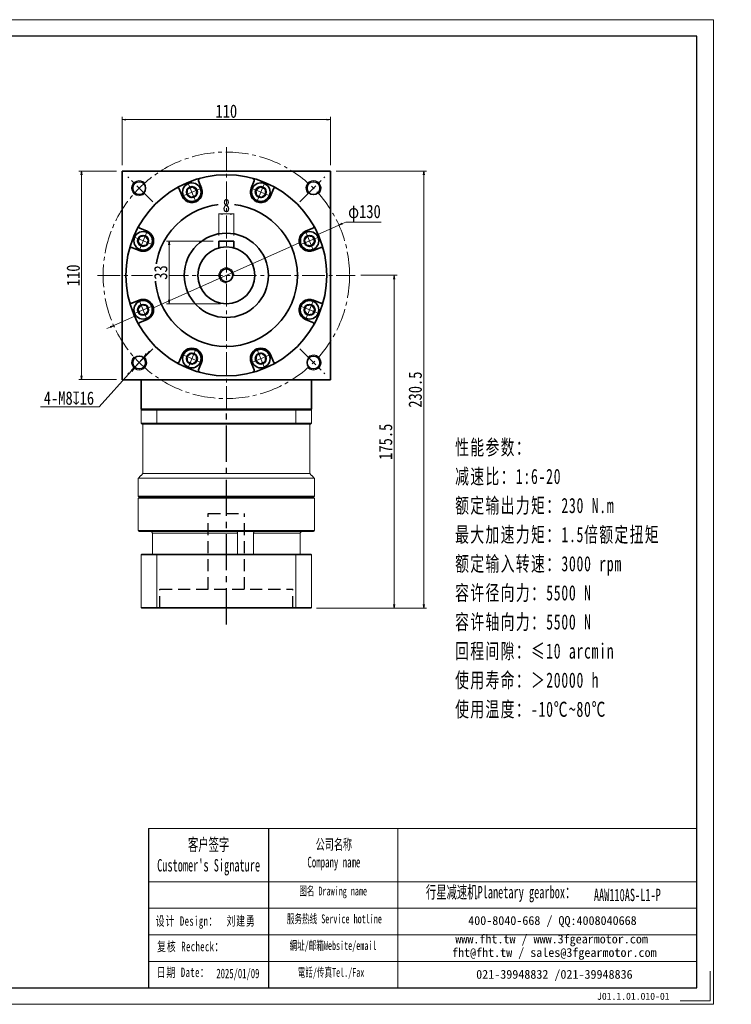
# Model space of a CAD drawing. Header units: millimetres. Extents: x -30 to 718, y -17 to 502.
# Tile 4 of 4: x 342 to 718, y -17 to 502. Entities that reach past the tile are written whole.
import ezdxf

# ---------------------------------------------------------------- set-up
doc = ezdxf.new("R2010")
doc.units = ezdxf.units.MM
doc.set_wipeout_variables(frame=1)
for name, pattern in [('CENTER2', [28.575, 19.05, -3.175, 3.175, -3.175]), ('DASHED2', [9.525, 6.35, -3.175]), ('点画线', [18, 12, -2, 2, -2])]:
    doc.linetypes.add(name, pattern=pattern)
for name, color, linetype in [('3中心线层', 1, 'CENTER2'), ('4虚线层', 6, 'DASHED2'), ('6文字层', 3, 'Continuous'), ('7标注层', 4, 'Continuous')]:
    doc.layers.add(name, color=color, linetype=linetype)
for name, color, linetype, lineweight in [('EB0', 7, 'Continuous', 35), ('SLD-0', 7, 'Continuous', 18), ('中心线层', 1, '点画线', 18), ('图框_外框线', 7, 'Continuous', 18), ('尺寸线层', 3, 'Continuous', 18), ('粗实线层', 7, 'Continuous', 35)]:
    doc.layers.add(name, color=color, linetype=linetype, lineweight=lineweight)
doc.styles.add('SLDTEXTSTYLE4', font='SimSun.ttf', dxfattribs={"width": 0.611111})
doc.styles.get("Standard").update_dxf_attribs({"font": 'SimSun.ttf'})
doc.styles.add('宋体', font='SimSun.ttf', dxfattribs={"width": 0.8})
doc.styles.add('标准', font='txt', dxfattribs={"width": 0.667})
doc.styles.add('样式 1', font='SimSun.ttf')
doc.dimstyles.new('A水平标注$0', dxfattribs={"dimtxt": 3.5, "dimasz": 2, "dimexe": 1.5, "dimexo": 3, "dimgap": 1.1, "dimtad": 1, "dimtoh": 1, "dimdec": 4, "dimdsep": 46, "dimtxsty": '宋体', "dimblk": 'OPEN', "dimcen": 3, "dimclrd": 3, "dimclre": 3, "dimclrt": 6, "dimadec": 0, "dimazin": 0, "dimtm": 1e-09, "dimtfac": 1, "dimtdec": 4, "dimtix": 1, "dimtmove": 0, "dimatfit": 3, "dimldrblk": 'OPEN', "dimfxl": 0, "dimlwd": 13, "dimlwe": 13, "dimarcsym": 0})
doc.dimstyles.new('D直径标注φ25', dxfattribs={"dimtxt": 3.5, "dimasz": 2, "dimexe": 1, "dimexo": 3, "dimtad": 1, "dimtoh": 1, "dimdec": 1, "dimdsep": 46, "dimtxsty": '宋体', "dimblk": 'OPEN', "dimcen": 3, "dimclrd": 3, "dimclre": 3, "dimclrt": 130, "dimadec": 0, "dimazin": 0, "dimtm": 1e-09, "dimtfac": 1, "dimtdec": 1, "dimtmove": 0, "dimatfit": 0, "dimldrblk": 'OPEN', "dimfxl": 0, "dimlwd": 13, "dimlwe": 13, "dimarcsym": 0})
doc.dimstyles.new('螺孔(M8-7H)', dxfattribs={"dimtxt": 3.5, "dimasz": 2, "dimexe": 1.25, "dimexo": 3, "dimtad": 1, "dimtoh": 1, "dimdec": 4, "dimdsep": 46, "dimtxsty": '宋体', "dimblk": 'OPEN', "dimcen": 3, "dimclrd": 3, "dimclre": 3, "dimclrt": 2, "dimadec": 0, "dimazin": 0, "dimtm": 1e-09, "dimtfac": 1, "dimtdec": 4, "dimtmove": 0, "dimatfit": 3, "dimldrblk": 'OPEN', "dimfxl": 0, "dimlwd": 9, "dimlwe": 9, "dimarcsym": 0})

# ---------------------------------------------------------------- blocks, each defined once
blk = doc.blocks.new('_Open')
at = {"color": 0, "linetype": 'ByBlock', "lineweight": -2}
for p, q in [((-1, 0.17), (0, 0)), ((-1, -0.17), (0, 0)), ((0, 0), (-1, 0))]:
    blk.add_line(p, q, dxfattribs=at)
blk = doc.blocks.new('*D19')
at = {"layer": 'Defpoints', "color": 0, "transparency": 16777216}
for p in [(506.44, 449.03), (396.44, 421.96), (506.44, 421.96)]:
    blk.add_point(p, dxfattribs=at)
at = {"layer": '尺寸线层', "color": 3, "lineweight": 13, "transparency": 16777216}
for p, q in [((396.44, 424.96), (396.44, 450.53)), ((398.44, 449.03), (504.44, 449.03)), ((506.44, 424.96), (506.44, 450.53))]:
    blk.add_line(p, q, dxfattribs=at)
at = {"layer": '尺寸线层', "color": 3, "lineweight": 13, "transparency": 16777216, "xscale": 2, "yscale": 2, "zscale": 2, "rotation": 180}
blk.add_blockref('_Open', (396.44, 449.03), dxfattribs=at)
at = {"layer": '尺寸线层', "color": 3, "lineweight": 13, "transparency": 16777216, "xscale": 2, "yscale": 2, "zscale": 2}
blk.add_blockref('_Open', (506.44, 449.03), dxfattribs=at)
at = {"layer": '尺寸线层', "color": 6, "transparency": 16777216, "insert": (451.44, 453.45), "char_height": 7, "attachment_point": 5, "style": '宋体', "bg_fill": 3, "box_fill_scale": 1.1, "bg_fill_color": 257, "bg_fill_transparency": 0}
blk.add_mtext('110', dxfattribs=at)
blk = doc.blocks.new('*D20')
at = {"layer": 'Defpoints', "color": 0, "transparency": 16777216}
for p in [(375.11, 421.96), (396.44, 421.96), (396.44, 311.96)]:
    blk.add_point(p, dxfattribs=at)
at = {"layer": '尺寸线层', "color": 3, "lineweight": 13, "transparency": 16777216}
for p, q in [((393.44, 421.96), (373.61, 421.96)), ((375.11, 313.96), (375.11, 419.96)), ((393.44, 311.96), (373.61, 311.96))]:
    blk.add_line(p, q, dxfattribs=at)
at = {"layer": '尺寸线层', "color": 3, "lineweight": 13, "transparency": 16777216, "xscale": 2, "yscale": 2, "zscale": 2}
for p, rotation in [((375.11, 421.96), 90), ((375.11, 311.96), 270)]:
    blk.add_blockref('_Open', p, dxfattribs=dict(at, rotation=rotation))
at = {"layer": '尺寸线层', "color": 6, "transparency": 16777216, "insert": (370.69, 366.96), "char_height": 7, "attachment_point": 5, "rotation": 90, "style": '宋体', "bg_fill": 3, "box_fill_scale": 1.1, "bg_fill_color": 257, "bg_fill_transparency": 0}
blk.add_mtext('110', dxfattribs=at)
blk = doc.blocks.new('*D21')
at = {"layer": 'Defpoints', "color": 0, "transparency": 16777216}
for p in [(510.81, 393.41), (392.06, 340.5)]:
    blk.add_point(p, dxfattribs=at)
at = {"layer": '尺寸线层', "color": 3, "lineweight": 13, "transparency": 16777216}
for p, q in [((512.64, 394.22), (514.46, 395.04)), ((514.46, 395.04), (533.14, 395.04)), ((392.06, 340.5), (510.81, 393.41)), ((390.24, 339.69), (388.41, 338.87))]:
    blk.add_line(p, q, dxfattribs=at)
at = {"layer": '尺寸线层', "color": 3, "lineweight": 13, "transparency": 16777216, "xscale": 2, "yscale": 2, "zscale": 2}
for p, rotation in [((510.81, 393.41), 204.014940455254), ((392.06, 340.5), 24.014940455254)]:
    blk.add_blockref('_Open', p, dxfattribs=dict(at, rotation=rotation))
at = {"layer": '尺寸线层', "color": 130, "transparency": 16777216, "insert": (524.3, 399.69), "char_height": 7, "attachment_point": 5, "style": '宋体'}
blk.add_mtext('φ130', dxfattribs=at)
blk = doc.blocks.new('*X6')
at = {"layer": '中心线层', "linetype": '点画线', "lineweight": 18}
for p, q in [((0, -5.64), (0, 5.64)), ((-5.64, 0), (5.64, 0))]:
    blk.add_line(p, q, dxfattribs=at)
at = {"layer": '粗实线层'}
for p, q in [((-2.89, 0), (-1.44, 2.5)), ((-2.89, 0), (-1.44, -2.5)), ((-1.44, 2.5), (1.44, 2.5)), ((2.89, 0), (1.44, 2.5)), ((2.89, 0), (1.44, 2.5)), ((2.89, 0), (1.44, -2.5)), ((-1.44, -2.5), (1.44, -2.5))]:
    blk.add_line(p, q, dxfattribs=at)
blk.add_circle((0, 0), 2.89, dxfattribs=at)
for start, end in [(0, 180), (180, 360)]:
    blk.add_arc((0, 0), 4.89, start, end, dxfattribs=at)
blk = doc.blocks.new('*D29')
at = {"layer": 'Defpoints', "color": 0, "transparency": 16777216}
for p in [(447.44, 384.96), (455.44, 384.96)]:
    blk.add_point(p, dxfattribs=at)
at = {"layer": '尺寸线层', "color": 3, "lineweight": 13, "transparency": 16777216}
for p, q in [((447.44, 387.96), (447.44, 400.84)), ((455.44, 387.96), (455.44, 400.84)), ((453.44, 399.34), (449.44, 399.34))]:
    blk.add_line(p, q, dxfattribs=at)
at = {"layer": '尺寸线层', "color": 3, "lineweight": 13, "transparency": 16777216, "xscale": 2, "yscale": 2, "zscale": 2, "rotation": 180}
blk.add_blockref('_Open', (447.44, 399.34), dxfattribs=at)
at = {"layer": '尺寸线层', "color": 3, "lineweight": 13, "transparency": 16777216, "xscale": 2, "yscale": 2, "zscale": 2}
blk.add_blockref('_Open', (455.44, 399.34), dxfattribs=at)
at = {"layer": '尺寸线层', "color": 6, "transparency": 16777216, "insert": (451.44, 403.76), "char_height": 7, "attachment_point": 5, "style": '宋体', "bg_fill": 3, "box_fill_scale": 1.1, "bg_fill_color": 257, "bg_fill_transparency": 0}
blk.add_mtext('8', dxfattribs=at)
at = {"layer": 'Defpoints', "color": 0, "transparency": 16777216}
blk.add_point((447.44, 399.34), dxfattribs=at)
blk = doc.blocks.new('*D30')
at = {"layer": 'Defpoints', "color": 0, "transparency": 16777216}
for p in [(447.44, 384.96), (421.29, 351.96), (451.44, 351.96)]:
    blk.add_point(p, dxfattribs=at)
at = {"layer": '尺寸线层', "color": 3, "lineweight": 13, "transparency": 16777216}
for p, q in [((444.44, 384.96), (419.79, 384.96)), ((421.29, 382.96), (421.29, 353.96)), ((448.44, 351.96), (419.79, 351.96))]:
    blk.add_line(p, q, dxfattribs=at)
at = {"layer": '尺寸线层', "color": 3, "lineweight": 13, "transparency": 16777216, "xscale": 2, "yscale": 2, "zscale": 2}
for p, rotation in [((421.29, 384.96), 90), ((421.29, 351.96), 270)]:
    blk.add_blockref('_Open', p, dxfattribs=dict(at, rotation=rotation))
at = {"layer": '尺寸线层', "color": 6, "transparency": 16777216, "insert": (416.86, 368.46), "char_height": 7, "attachment_point": 5, "rotation": 90, "style": '宋体', "bg_fill": 3, "box_fill_scale": 1.1, "bg_fill_color": 257, "bg_fill_transparency": 0}
blk.add_mtext('33', dxfattribs=at)
blk = doc.blocks.new('*D33')
at = {"layer": 'Defpoints', "color": 0, "transparency": 16777216}
for p in [(519.44, 366.96), (496.04, 191.46), (539.99, 191.46)]:
    blk.add_point(p, dxfattribs=at)
at = {"layer": '尺寸线层', "color": 3, "lineweight": 13, "transparency": 16777216}
for p, q in [((522.44, 366.96), (541.49, 366.96)), ((539.99, 364.96), (539.99, 193.46)), ((499.04, 191.46), (541.49, 191.46))]:
    blk.add_line(p, q, dxfattribs=at)
at = {"layer": '尺寸线层', "color": 3, "lineweight": 13, "transparency": 16777216, "xscale": 2, "yscale": 2, "zscale": 2}
for p, rotation in [((539.99, 366.96), 90), ((539.99, 191.46), 270)]:
    blk.add_blockref('_Open', p, dxfattribs=dict(at, rotation=rotation))
at = {"layer": '尺寸线层', "color": 6, "transparency": 16777216, "insert": (535.49, 279.21), "char_height": 7, "attachment_point": 5, "rotation": 90, "style": '宋体', "bg_fill": 3, "box_fill_scale": 1.1, "bg_fill_color": 256, "bg_fill_true_color": 13158600, "bg_fill_transparency": 0}
blk.add_mtext('175.5', dxfattribs=at)
blk = doc.blocks.new('*D34')
at = {"layer": 'Defpoints', "color": 0, "transparency": 16777216}
for p in [(506.44, 421.96), (555.6, 421.96), (496.04, 191.46)]:
    blk.add_point(p, dxfattribs=at)
at = {"layer": '尺寸线层', "color": 3, "lineweight": 13, "transparency": 16777216}
for p, q in [((509.44, 421.96), (557.1, 421.96)), ((555.6, 193.46), (555.6, 419.96)), ((499.04, 191.46), (557.1, 191.46))]:
    blk.add_line(p, q, dxfattribs=at)
at = {"layer": '尺寸线层', "color": 3, "lineweight": 13, "transparency": 16777216, "xscale": 2, "yscale": 2, "zscale": 2}
for p, rotation in [((555.6, 421.96), 90), ((555.6, 191.46), 270)]:
    blk.add_blockref('_Open', p, dxfattribs=dict(at, rotation=rotation))
at = {"layer": '尺寸线层', "color": 6, "transparency": 16777216, "insert": (551.1, 306.71), "char_height": 7, "attachment_point": 5, "rotation": 90, "style": '宋体', "bg_fill": 3, "box_fill_scale": 1.1, "bg_fill_color": 256, "bg_fill_true_color": 13158600, "bg_fill_transparency": 0}
blk.add_mtext('230.5', dxfattribs=at)
blk = doc.blocks.new('*D36')
at = {"color": 3, "lineweight": 9, "transparency": 16777216}
for p, q in [((408.15, 323.97), (402.8, 318.02)), ((409.49, 325.45), (410.83, 326.94)), ((384.44, 297.61), (401.46, 316.53)), ((353.39, 297.61), (384.44, 297.61))]:
    blk.add_line(p, q, dxfattribs=at)
at = {"layer": 'Defpoints', "color": 0, "transparency": 16777216}
for p in [(408.15, 323.97), (402.8, 318.02)]:
    blk.add_point(p, dxfattribs=at)
at = {"color": 3, "lineweight": 9, "transparency": 16777216, "xscale": 2, "yscale": 2, "zscale": 2}
for p, rotation in [((408.15, 323.97), 228.0235471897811), ((402.8, 318.02), 48.02354718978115)]:
    blk.add_blockref('_Open', p, dxfattribs=dict(at, rotation=rotation))
at = {"color": 2, "transparency": 16777216, "insert": (368.41, 302.19), "char_height": 7, "attachment_point": 5, "style": '宋体'}
blk.add_mtext('4-M8{\\famgdt|b0|i0|c0|p0;x}{16}', dxfattribs=at)

msp = doc.modelspace()

# ---------------------------------------------------------------- linework, layer by layer
at = {"color": 7, "linetype": 'Continuous', "lineweight": 15}
for p, q in [((406.43514, 295.9552), (414.84279, 295.9552)), ((406.43514, 288.9552), (406.43514, 295.9552)), ((415.02086, 296.4552), (406.93514, 296.4552)), ((414.84279, 295.9552), (488.02749, 295.9552)), ((414.84279, 295.9552), (414.84279, 288.9552)), ((487.84943, 296.4552), (415.02086, 296.4552)), ((488.02749, 288.9552), (488.02749, 295.9552)), ((414.84279, 288.9552), (406.43514, 288.9552)), ((406.93514, 288.4552), (415.02086, 288.4552)), ((488.02749, 288.9552), (414.84279, 288.9552)), ((415.02086, 288.4552), (487.84943, 288.4552)), ((404.93514, 249.4552), (451.43514, 249.4552)), ((451.43514, 249.9552), (405.43514, 249.9552)), ((412.43438, 230.9552), (457.26358, 230.9552)), ((412.43438, 219.9552), (412.43438, 230.9552)), ((457.26358, 230.9552), (457.26358, 219.9552)), ((465.79499, 219.9552), (465.79499, 230.9552)), ((465.79499, 230.9552), (490.43591, 230.9552)), ((490.43591, 230.9552), (490.43591, 219.9552)), ((406.43514, 219.5552), (414.84279, 219.5552)), ((406.43514, 219.5552), (406.43514, 191.8552)), ((414.98518, 219.9552), (406.83514, 219.9552)), ((414.84279, 219.5552), (414.84279, 191.8552)), ((414.84279, 219.5552), (488.02749, 219.5552)), ((487.88511, 219.9552), (414.98518, 219.9552)), ((488.02749, 219.5552), (488.02749, 191.8552)), ((414.84279, 191.8552), (406.43514, 191.8552)), ((406.83514, 191.4552), (414.98518, 191.4552)), ((488.02749, 191.8552), (414.84279, 191.8552)), ((414.98518, 191.4552), (487.88511, 191.4552))]:
    msp.add_line(p, q, dxfattribs=at)
msp.add_line((473.632, 75.2817), (473.632, -8.62448))
for points in [[(406.93514, 296.4552), (406.43514, 295.9552)], [(415.02086, 296.4552), (414.84279, 295.9552)], [(487.84943, 296.4552), (488.02749, 295.9552)], [(406.43514, 288.9552), (406.93514, 288.4552)], [(407.43514, 262.4552), (407.43514, 288.4552)], [(414.84279, 288.9552), (415.02086, 288.4552)], [(488.02749, 288.9552), (487.84943, 288.4552)], [(404.93514, 259.9552), (407.43514, 262.4552)], [(404.93514, 250.4552), (404.93514, 259.9552)], [(405.43514, 249.9552), (404.93514, 250.4552)], [(404.93514, 249.4552), (405.43514, 249.9552)], [(404.93514, 232.4552), (404.93514, 249.4552)], [(405.43514, 231.9552), (404.93514, 232.4552)], [(406.43514, 219.5552), (406.83514, 219.9552)], [(414.84279, 219.5552), (414.98518, 219.9552)], [(488.02749, 219.5552), (487.88511, 219.9552)], [(406.43514, 191.8552), (406.83514, 191.4552)], [(414.98518, 191.4552), (414.84279, 191.8552)], [(487.88511, 191.4552), (488.02749, 191.8552)]]:
    msp.add_open_spline(points, degree=1, dxfattribs=at)
for points, knots in [([(412.43438, 230.9552), (412.42414, 231.06528), (412.40368, 231.28543), (412.2441, 231.58032), (412.00489, 231.80825), (411.7274, 231.93599), (411.53689, 231.94962), (411.45892, 231.9552)], [0, 0, 0, 0, 0.324175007, 0.648284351, 0.979229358, 1.316860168, 1.550819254, 1.550819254, 1.550819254, 1.550819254]), ([(457.23356, 231.83168), (457.23308, 231.8242), (457.23011, 231.77712), (457.24276, 231.59394), (457.25892, 231.30093), (457.26203, 231.07046), (457.26358, 230.9552)], [0, 0, 0, 0, 0.0513915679, 0.3237471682, 0.6004135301, 0.8771995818, 0.8771995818, 0.8771995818, 0.8771995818]), ([(465.79499, 230.9552), (465.80162, 231.06528), (465.81487, 231.28543), (465.91421, 231.58032), (466.05065, 231.80825), (466.19231, 231.93599), (466.27484, 231.94962), (466.30861, 231.9552)], [0, 0, 0, 0, 0.251379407, 0.502707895, 0.759337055, 1.021150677, 1.202572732, 1.202572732, 1.202572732, 1.202572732]), ([(491.41137, 231.9552), (491.39447, 231.95492), (491.26916, 231.95285), (491.03693, 231.89952), (490.75627, 231.72427), (490.54737, 231.46085), (490.44782, 231.18701), (490.43894, 231.0142), (490.43591, 230.9552)], [0, 0, 0, 0, 0.05070556, 0.376081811, 0.704498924, 1.040598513, 1.377079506, 1.551483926, 1.551483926, 1.551483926, 1.551483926])]:
    msp.add_open_spline(points, degree=3, knots=knots, dxfattribs=at)
at = {"layer": '3中心线层'}
msp.add_line((451.43877, 182.94653), (451.43655, 296.4552), dxfattribs=at)
at = {"layer": '4虚线层'}
for p, q in [((441.93759, 241.4552), (460.93759, 241.4552)), ((441.93829, 201.4552), (441.93759, 241.4552)), ((460.93829, 201.4552), (460.93759, 241.4552)), ((416.43829, 201.4552), (486.43829, 201.4552)), ((416.43847, 191.4552), (416.43829, 201.4552)), ((486.43847, 191.4552), (486.43829, 201.4552))]:
    msp.add_line(p, q, dxfattribs=at)
at = {"layer": '7标注层', "color": 0}
msp.add_line((410.33789, 75.2817), (410.33789, -8.61013), dxfattribs=at)
at = {"layer": 'EB0'}
msp.add_line((496.43655, 296.4552), (406.43655, 296.4552), dxfattribs=at)
at = {"layer": '中心线层'}
for p, q in [((412.71654, 405.67521), (399.4404, 418.95135)), ((490.15657, 405.67521), (503.43271, 418.95135)), ((490.15657, 405.67521), (503.43271, 418.95135)), ((383.43655, 366.9552), (519.43655, 366.9552)), ((412.71654, 328.23519), (399.4404, 314.95905)), ((412.71654, 328.23519), (399.4404, 314.95905)), ((490.15657, 328.23519), (503.43271, 314.95905)), ((490.15657, 328.23519), (503.43271, 314.95905))]:
    msp.add_line(p, q, dxfattribs=at)
msp.add_circle((451.43655, 366.9552), 65, dxfattribs=at)
at = {"layer": '图框_外框线'}
for p, q in [((410.33789, 75.2817), (473.632, 75.2817)), ((473.632, 75.2817), (473.632, -8.61013)), ((473.632, 75.2817), (699.61014, 75.2817)), ((541.82713, 75.2817), (541.82713, -8.61013)), ((410.33789, 47.28693), (473.632, 47.28693)), ((473.632, 47.28693), (699.61014, 47.28693)), ((410.33789, 33.28954), (699.61014, 33.28954)), ((410.33789, 19.29216), (699.61014, 19.29216)), ((410.33789, 5.29477), (699.61014, 5.29477))]:
    msp.add_line(p, q, dxfattribs=at)
at = {"layer": '图框_外框线', "color": 3}
msp.add_lwpolyline([(-25.70198, -17.34883), (708.34884, -17.34883), (708.34884, 501.72995), (-25.70198, 501.72995)], close=True, dxfattribs=at)
at = {"layer": '图框_外框线', "color": 3, "lineweight": 25}
msp.add_lwpolyline([(17.99152, -8.61013), (699.61014, -8.61013), (699.61014, 492.99125), (17.99152, 492.99125)], close=True, dxfattribs=at)
at = {"layer": '图框_外框线', "color": 3}
msp.add_lwpolyline([(706.6011, 0.12857), (706.6011, -15.60109), (690.87144, -15.60109)], dxfattribs=at)
at = {"layer": '粗实线层'}
for p, q in [((396.43655, 311.9552), (396.43655, 421.9552)), ((396.43655, 421.9552), (506.43655, 421.9552)), ((506.43655, 421.9552), (506.43655, 311.9552)), ((438.34043, 412.94424), (436.77443, 416.72489)), ((464.53268, 412.94424), (466.09868, 416.72489)), ((428.17775, 408.73472), (426.61176, 412.51538)), ((474.69535, 408.73472), (476.26135, 412.51538)), ((409.65704, 390.214), (405.87638, 391.78)), ((493.21607, 390.214), (496.99673, 391.78)), ((455.43655, 384.9552), (447.43655, 384.9552)), ((447.43655, 384.9552), (447.43655, 381.41203)), ((455.43655, 384.9552), (455.43655, 381.41203)), ((405.44752, 380.05133), (401.66686, 381.61733)), ((497.42559, 380.05133), (501.20625, 381.61733)), ((405.44752, 353.85908), (401.66686, 352.29308)), ((497.42559, 353.85908), (501.20625, 352.29308)), ((409.65704, 343.6964), (405.87638, 342.1304)), ((493.21607, 343.6964), (496.99673, 342.1304)), ((428.17775, 325.17568), (426.61176, 321.39503)), ((474.69535, 325.17568), (476.26135, 321.39503)), ((438.34043, 320.96617), (436.77443, 317.18551)), ((464.53268, 320.96617), (466.09868, 317.18551)), ((506.43655, 311.9552), (396.43655, 311.9552)), ((406.43655, 296.4552), (406.43655, 311.9552)), ((496.43655, 296.4552), (496.43655, 311.9552))]:
    msp.add_line(p, q, dxfattribs=at)
for centre, radius in [((405.47461, 412.91714), 3.4), ((497.3985, 412.91714), 3.4), ((497.3985, 412.91714), 3.4), ((451.43655, 366.9552), 37.5), ((451.43655, 366.9552), 22.25), ((451.43655, 366.9552), 15), ((451.43655, 366.9552), 3.4), ((405.47461, 320.99326), 3.4), ((405.47461, 320.99326), 3.4), ((497.3985, 320.99326), 3.4), ((497.3985, 320.99326), 3.4)]:
    msp.add_circle(centre, radius, dxfattribs=at)
at = {"layer": '粗实线层', "lineweight": 18}
for centre, start, end in [((405.47461, 412.91714), 43.2367746, 315), ((497.3985, 412.91714), 313.2367746, 225), ((497.3985, 412.91714), 313.2367746, 225), ((451.43655, 366.9552), 0, 270), ((405.47461, 320.99326), 133.2367746, 45), ((405.47461, 320.99326), 133.2367746, 45), ((497.3985, 320.99326), 223.2367746, 135), ((497.3985, 320.99326), 223.2367746, 135)]:
    msp.add_arc(centre, 4, start, end, dxfattribs=at)
at = {"layer": '粗实线层'}
for centre, radius, start, end in [((437.69831, 417.10758), 1, 105.3191645, 202.5000344), ((465.1748, 417.10758), 1, 337.4999656, 74.6808355), ((425.68788, 412.13269), 1, 22.4999656, 119.6808355), ((433.25909, 410.83948), 5.5, 202.5, 22.5), ((469.61402, 410.83948), 5.5, 157.5, 337.5), ((477.18523, 412.13269), 1, 60.3191645, 157.5000344), ((406.25906, 392.70388), 1, 150.3191645, 247.5000344), ((407.55228, 385.13266), 5.5, 247.5, 67.5), ((495.32083, 385.13266), 5.5, 112.5, 292.5), ((496.61405, 392.70388), 1, 292.4999656, 29.6808355), ((401.28418, 380.69345), 1, 67.4999656, 164.6808355), ((501.58893, 380.69345), 1, 15.3191645, 112.5000344), ((407.55228, 348.77774), 5.5, 292.5, 112.5), ((495.32083, 348.77774), 5.5, 67.5, 247.5), ((401.28418, 353.21696), 1, 195.3191645, 292.5000344), ((501.58893, 353.21696), 1, 247.4999656, 344.6808355), ((406.25906, 341.20652), 1, 112.4999656, 209.6808355), ((496.61405, 341.20652), 1, 330.3191645, 67.5000344), ((433.25909, 323.07092), 5.5, 337.5, 157.5), ((469.61402, 323.07092), 5.5, 22.5, 202.5), ((425.68788, 321.77771), 1, 240.3191645, 337.5000344), ((437.69831, 316.80283), 1, 157.4999656, 254.6808355), ((465.1748, 316.80283), 1, 285.3191645, 22.5000344), ((477.18523, 321.77771), 1, 202.4999656, 299.6808355)]:
    msp.add_arc(centre, radius, start, end, dxfattribs=at)

# ---------------------------------------------------------------- block references
at = {"layer": '粗实线层', "rotation": 202.4999999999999}
msp.add_blockref('*X6', (469.61402, 323.07092), dxfattribs=at)

# ---------------------------------------------------------------- texts
at = {"layer": '6文字层', "insert": (646.98404, -11.23588), "char_height": 3.7507155, "width": 46.4064484, "attachment_point": 1, "style": '样式 1'}
msp.add_mtext('J01.1.01.010-01', dxfattribs=at)
at = {"layer": 'SLD-0', "color": 1, "attachment_point": 2}
for s, insert, char_height, width, style in [("{\\fSimSun|b1|i0|c134|p2;客户签字\\PCustomer's Signature}", (442.09404, 70.10256), 6.532113, 81.2601595, 'SLDTEXTSTYLE4'), ('{\\fSimSun|b1|i0|c134|p2;公司名称\\PCompany name}', (508.16208, 69.7558), 5.598954, 72.488973, 'SLDTEXTSTYLE4'), ('{\\fSimSun|b1|i0|c134|p2;图名 Drawing name}', (507.77937, 44.70671), 4.665795, 59.6693797, 'SLDTEXTSTYLE4'), ('{\\fSimSun|b1|i0|c134|p2;  \\H1.1667x;行星减速机Planetary gearbox\\fSimSun|b0|i0|c134|p2;：}', (593.79622, 45.06662), 5.598954, 88.0583336, 'SLDTEXTSTYLE4'), ('AAW110AS-L1-P', (662.9689, 43.58007), 6.532113, 47.5373215, 'SLDTEXTSTYLE4'), ('{\\fNSimSun|b0|i0|c134|p49;\\T1.1;设计 \\fNSimSun|b0|i0|c0|p49;Design\\fNSimSun|b0|i0|c134|p49;：}', (430.62914, 29.07552), 5, 34.2619402, '标准'), ('{\\fNSimSun|b0|i0|c134|p49;\\T1.1;刘建勇}', (459.19921, 29.14435), 5, 34.2619402, '标准'), ('{\\fSimSun|b1|i0|c134|p2;服务热线 Service hotline}', (508.44101, 30.03521), 4.665795, 66.4774212, 'SLDTEXTSTYLE4'), ('{\\fNSimSun|b0|i0|c134|p49;\\T1.1;复核 \\fNSimSun|b0|i0|c0|p49;Recheck\\fNSimSun|b0|i0|c134|p49;：}', (432.60438, 15.62398), 5, 61.2367116, '标准'), ('{\\fSimSun|b1|i0|c134|p2;網址/邮箱Website/email}', (507.7145, 15.9779), 4.665795, 69.1967384, 'SLDTEXTSTYLE4'), ('{\\fNSimSun|b0|i0|c134|p49;\\T1.1;日期 Date：}', (428.63589, 2.01945), 5, 34.2619402, '标准'), ('{\\fNSimSun|b0|i0|c134|p49;2025/01/09}', (457.52959, 1.42402), 5, 34.2619402, '标准'), ('{\\fSimSun|b1|i0|c134|p2;電話/传真Tel./Fax}', (506.66915, 1.81099), 4.665795, 70.0289723, 'SLDTEXTSTYLE4')]:
    msp.add_mtext(s, dxfattribs=dict(at, insert=insert, char_height=char_height, width=width, style=style))
at = {"layer": 'SLD-0', "color": 1, "char_height": 4.665795, "attachment_point": 2}
for s, insert, width in [('{\\fSimSun|b1|i0|c134|p2;400-8040-668 / QQ:4008040668}', (623.45462, 29.14369), 135.8465314), ('{\\fSimSun|b1|i0|c134|p2;www.fht.tw / www.3fgearmotor.com }', (623.02441, 19.42546), 135.999457), ('\\pt55.98954;{\\fSimSun|b1|i0|c134|p2;fht@fht.tw / sales@3fgearmotor.com }', (624.44636, 12.32069), 135.999457), ('{\\fSimSun|b1|i0|c134|p2;021-39948832 /021-39948836 }', (624.49515, 0.79085), 103.8458734)]:
    msp.add_mtext(s, dxfattribs=dict(at, insert=insert, width=width))
at = {"layer": '尺寸线层', "insert": (572.12614, 280.3129), "char_height": 6.53184, "width": 126.1759819, "attachment_point": 1, "line_spacing_factor": 1.15057, "style": '标准'}
msp.add_mtext('{\\fNSimSun|b0|i0|c134|p49;\\H1.22477x;\\T1.1;性能参数：\\P减速比：1:6-20\\P额定输出力矩：230 N.m\\P最大加速力矩：1.5倍额定扭矩\\P额定输入转速：3000 rpm\\P容许径向力：5500 N\\P容许轴向力：5500 N\\P回程间隙：≤10 arcmin\\P使用寿命：＞20000 h\\P使用温度：-10℃~80℃}', dxfattribs=at)

# ---------------------------------------------------------------- next in the draw order: dimensions: what is measured, and where the dimension line sits
at = {"layer": '尺寸线层'}
dim = msp.add_linear_dim(base=(506.43655, 449.02566), p1=(396.43655, 421.9552), p2=(506.43655, 421.9552), dimstyle='A水平标注$0', override={"dimtxt": 7, "dimgap": 1}, dxfattribs=at)
dim.commit()
dim.dimension.update_dxf_attribs({"geometry": '*D19', "text_midpoint": (451.43655, 449.02566), "dimtype": 160})

# ---------------------------------------------------------------- next in the draw order: dimensions: what is measured, and where the dimension line sits
dim = msp.add_linear_dim(base=(375.10948, 421.9552), p1=(396.43655, 311.9552), p2=(396.43655, 421.9552), angle=90, dimstyle='A水平标注$0', override={"dimtxt": 7, "dimgap": 1}, dxfattribs=at)
dim.commit()
dim.dimension.update_dxf_attribs({"geometry": '*D20', "text_midpoint": (375.10948, 366.9552), "dimtype": 160})

# ---------------------------------------------------------------- next in the draw order: linework, layer by layer
at = {"layer": '粗实线层'}
msp.add_circle((451.43655, 366.9552), 53, dxfattribs=at)

# ---------------------------------------------------------------- next in the draw order: dimensions: what is measured, and where the dimension line sits
dim = msp.add_diameter_dim_2p(p1=(408.14991, 323.96694), p2=(402.79931, 318.01958), text='4-M<>{\\famgdt|b0|i0|c0|p0;x}{16}', dimstyle='螺孔(M8-7H)', override={"dimtxt": 7, "dimgap": 1, "dimtad": 1, "dimtih": 0, "dimtoh": 1, "dimdec": 4, "dimlfac": 1, "dimpost": '<>', "dimcen": 0, "dimse1": 0, "dimse2": 0, "dimsd1": 0, "dimsd2": 0, "dimtix": 0, "dimtofl": 1, "dimatfit": 3, "dimtvp": 0.1, "dimtfill": 0})
dim.commit()
dim.dimension.update_dxf_attribs({"geometry": '*D36', "text_midpoint": (368.41364, 297.61301), "dimtype": 163})
at = {"layer": '尺寸线层'}
dim = msp.add_diameter_dim_2p(p1=(392.063, 340.50184), p2=(510.81011, 393.40857), dimstyle='D直径标注φ25', override={"dimtxt": 7, "dimgap": 1, "dimpost": 'φ<>', "dimtfill": 0}, dxfattribs=at)
dim.commit()
dim.dimension.update_dxf_attribs({"geometry": '*D21', "text_midpoint": (524.30186, 395.03647), "dimtype": 163})

# ---------------------------------------------------------------- next in the draw order: dimensions: what is measured, and where the dimension line sits
dim = msp.add_linear_dim(base=(447.43655, 399.34049), p1=(455.43655, 384.9552), p2=(447.43655, 384.9552), dimstyle='A水平标注$0', override={"dimtxt": 7, "dimgap": 1, "dimdec": 1, "dimpost": '<>', "dimblk": 'Open', "dimtvp": 0.1, "dimtfill": 1, "dimtfillclr": 256}, dxfattribs=at)
dim.commit()
dim.dimension.update_dxf_attribs({"geometry": '*D29', "text_midpoint": (451.43655, 399.34049), "dimtype": 160})

# ---------------------------------------------------------------- next in the draw order: wipeouts: each hides what was drawn before it
for points in [[(437.77686, 412.7108), (437.39887, 413.44223), (437.39887, 413.44223), (436.51674, 414.48637), (435.38007, 415.24556), (434.07768, 415.66048), (432.71132, 415.6987), (431.38777, 415.35725), (431.38777, 415.35725), (431.38777, 415.35725), (430.21043, 414.6628), (429.2713, 413.66961), (428.64376, 412.45529), (428.37684, 411.11471), (428.4914, 409.75263), (428.4914, 409.75263), (428.4914, 409.75263), (428.74132, 408.96816), (428.74132, 408.96816), (428.74132, 408.96816), (429.37959, 407.86264), (430.28225, 406.95998), (431.38777, 406.32171), (432.62082, 405.99131), (433.89736, 405.99131), (435.13041, 406.32171), (435.13041, 406.32171), (435.13041, 406.32171), (436.43489, 407.12109), (437.4285, 408.28446), (438.01398, 409.69793), (438.13402, 411.22314)], [(474.13179, 408.96816), (474.38171, 409.75263), (474.38171, 409.75263), (474.49627, 411.11471), (474.22935, 412.45529), (473.60181, 413.66961), (472.66268, 414.6628), (471.48534, 415.35725), (471.48534, 415.35725), (471.48534, 415.35725), (470.16178, 415.6987), (468.79543, 415.66048), (467.49304, 415.24556), (466.35637, 414.48637), (465.47423, 413.44223), (465.47423, 413.44223), (465.47423, 413.44223), (465.09625, 412.7108), (465.09625, 412.7108), (465.09625, 412.7108), (464.76585, 411.47775), (464.76585, 410.20121), (465.09625, 408.96816), (465.73452, 407.86264), (466.63717, 406.95998), (467.7427, 406.32171), (467.7427, 406.32171), (467.7427, 406.32171), (469.23035, 405.96455), (470.75557, 406.08459), (472.16904, 406.67007), (473.3324, 407.66368)], [(409.4236, 389.65044), (408.63912, 389.90035), (408.63912, 389.90035), (407.27704, 390.01491), (405.93647, 389.74799), (404.72215, 389.12045), (403.72896, 388.18132), (403.03451, 387.00399), (403.03451, 387.00399), (403.03451, 387.00399), (402.69305, 385.68043), (402.73128, 384.31408), (403.1462, 383.01168), (403.90539, 381.87501), (404.94953, 380.99288), (404.94953, 380.99288), (404.94953, 380.99288), (405.68095, 380.61489), (405.68095, 380.61489), (405.68095, 380.61489), (406.914, 380.2845), (408.19055, 380.2845), (409.4236, 380.61489), (410.52912, 381.25317), (411.43177, 382.15582), (412.07005, 383.26134), (412.07005, 383.26134), (412.07005, 383.26134), (412.4272, 384.749), (412.30717, 386.27421), (411.72169, 387.68768), (410.72808, 388.85105)], [(497.19215, 380.61489), (497.92358, 380.99288), (497.92358, 380.99288), (498.96772, 381.87501), (499.72691, 383.01168), (500.14183, 384.31408), (500.18006, 385.68043), (499.8386, 387.00399), (499.8386, 387.00399), (499.8386, 387.00399), (499.14415, 388.18132), (498.15096, 389.12045), (496.93664, 389.74799), (495.59607, 390.01491), (494.23399, 389.90035), (494.23399, 389.90035), (494.23399, 389.90035), (493.44951, 389.65044), (493.44951, 389.65044), (493.44951, 389.65044), (492.34399, 389.01216), (491.44133, 388.10951), (490.80306, 387.00399), (490.47267, 385.77094), (490.47267, 384.49439), (490.80306, 383.26134), (490.80306, 383.26134), (490.80306, 383.26134), (491.60245, 381.95686), (492.76581, 380.96325), (494.17928, 380.37778), (495.7045, 380.25774)], [(405.68095, 353.29551), (404.94953, 352.91752), (404.94953, 352.91752), (403.90539, 352.03539), (403.1462, 350.89872), (402.73128, 349.59633), (402.69305, 348.22997), (403.03451, 346.90642), (403.03451, 346.90642), (403.03451, 346.90642), (403.72896, 345.72908), (404.72215, 344.78995), (405.93647, 344.16241), (407.27704, 343.89549), (408.63912, 344.01005), (408.63912, 344.01005), (408.63912, 344.01005), (409.4236, 344.25997), (409.4236, 344.25997), (409.4236, 344.25997), (410.52912, 344.89824), (411.43177, 345.8009), (412.07005, 346.90642), (412.40044, 348.13947), (412.40044, 349.41601), (412.07005, 350.64906), (412.07005, 350.64906), (412.07005, 350.64906), (411.27066, 351.95354), (410.10729, 352.94715), (408.69382, 353.53263), (407.16861, 353.65266)], [(493.44951, 344.25997), (494.23399, 344.01005), (494.23399, 344.01005), (495.59607, 343.89549), (496.93664, 344.16241), (498.15096, 344.78995), (499.14415, 345.72908), (499.8386, 346.90642), (499.8386, 346.90642), (499.8386, 346.90642), (500.18006, 348.22997), (500.14183, 349.59633), (499.72691, 350.89872), (498.96772, 352.03539), (497.92358, 352.91752), (497.92358, 352.91752), (497.92358, 352.91752), (497.19215, 353.29551), (497.19215, 353.29551), (497.19215, 353.29551), (495.95911, 353.6259), (494.68256, 353.6259), (493.44951, 353.29551), (492.34399, 352.65724), (491.44133, 351.75458), (490.80306, 350.64906), (490.80306, 350.64906), (490.80306, 350.64906), (490.44591, 349.1614), (490.56594, 347.63619), (491.15142, 346.22272), (492.14503, 345.05935)], [(428.74132, 324.94225), (428.4914, 324.15777), (428.4914, 324.15777), (428.37684, 322.79569), (428.64376, 321.45512), (429.2713, 320.24079), (430.21043, 319.2476), (431.38777, 318.55315), (431.38777, 318.55315), (431.38777, 318.55315), (432.71132, 318.2117), (434.07768, 318.24993), (435.38007, 318.66484), (436.51674, 319.42403), (437.39887, 320.46818), (437.39887, 320.46818), (437.39887, 320.46818), (437.77686, 321.1996), (437.77686, 321.1996), (437.77686, 321.1996), (438.10726, 322.43265), (438.10726, 323.7092), (437.77686, 324.94225), (437.13859, 326.04777), (436.23593, 326.95042), (435.13041, 327.58869), (435.13041, 327.58869), (435.13041, 327.58869), (433.64276, 327.94585), (432.11754, 327.82581), (430.70407, 327.24033), (429.54071, 326.24672)]]:
    msp.add_wipeout(points).dxf.layer = '粗实线层'

# ---------------------------------------------------------------- next in the draw order: block references
at = {"layer": '粗实线层'}
for p, rotation in [((433.25909, 410.83948), 22.5), ((469.61402, 410.83948), 337.5000000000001), ((407.55228, 385.13266), 67.50000000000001), ((495.32083, 385.13266), 292.5000000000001), ((407.55228, 348.77774), 112.5), ((495.32083, 348.77774), 247.5000000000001), ((433.25909, 323.07092), 157.5000000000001)]:
    msp.add_blockref('*X6', p, dxfattribs=dict(at, rotation=rotation))

# ---------------------------------------------------------------- next in the draw order: dimensions: what is measured, and where the dimension line sits
at = {"layer": '尺寸线层'}
dim = msp.add_linear_dim(base=(421.28595, 351.9552), p1=(447.43655, 384.9552), p2=(451.43655, 351.9552), angle=270, dimstyle='A水平标注$0', override={"dimtxt": 7, "dimgap": 1, "dimdec": 1, "dimpost": '<>', "dimblk": 'Open', "dimtvp": 0.1, "dimtfill": 1, "dimtfillclr": 256}, dxfattribs=at)
dim.commit()
dim.dimension.update_dxf_attribs({"geometry": '*D30', "text_midpoint": (421.28595, 368.4552), "dimtype": 160})
dim = msp.add_linear_dim(base=(539.9883, 191.4552), p1=(519.43655, 366.9552), p2=(496.03514, 191.4552), angle=90, dimstyle='A水平标注$0', override={"dimtxt": 7, "dimgap": 1, "dimdec": 1, "dimpost": '<>', "dimblk": 'Open', "dimtvp": 0.1, "dimtfill": 1, "dimtfillclr": 256}, dxfattribs=at)
dim.commit()
dim.dimension.update_dxf_attribs({"geometry": '*D33', "text_midpoint": (535.4883, 279.2052)})

# ---------------------------------------------------------------- next in the draw order: linework, layer by layer
at = {"layer": '中心线层'}
msp.add_line((451.43655, 296.4552), (451.43655, 434.9552), dxfattribs=at)

# ---------------------------------------------------------------- next in the draw order: dimensions: what is measured, and where the dimension line sits
at = {"layer": '尺寸线层'}
dim = msp.add_linear_dim(base=(555.60035, 421.9552), p1=(496.03514, 191.4552), p2=(506.43655, 421.9552), angle=90, dimstyle='A水平标注$0', override={"dimtxt": 7, "dimgap": 1, "dimtad": 1, "dimjust": 0, "dimdec": 1, "dimlfac": 1, "dimpost": '<>', "dimblk": 'Open', "dimse1": 0, "dimse2": 0, "dimsd1": 0, "dimsd2": 0, "dimtofl": 1, "dimtvp": 0.1, "dimtfill": 1, "dimtfillclr": 256}, dxfattribs=at)
dim.commit()
dim.dimension.update_dxf_attribs({"geometry": '*D34', "text_midpoint": (551.10035, 306.7052)})

# ---------------------------------------------------------------- next in the draw order: linework, layer by layer
at = {"color": 7, "linetype": 'Continuous', "lineweight": 15}
for p, q in [((495.93514, 296.4552), (487.84943, 296.4552)), ((488.02749, 295.9552), (496.43514, 295.9552)), ((496.43514, 295.9552), (496.43514, 288.9552)), ((487.84943, 288.4552), (495.93514, 288.4552)), ((496.43514, 288.9552), (488.02749, 288.9552)), ((497.93514, 259.9552), (404.93514, 259.9552)), ((495.43514, 262.4552), (407.43514, 262.4552)), ((497.93514, 250.4552), (404.93514, 250.4552)), ((405.43514, 249.9552), (497.43514, 249.9552)), ((497.43514, 249.9552), (451.43514, 249.9552)), ((451.43514, 249.4552), (497.93514, 249.4552)), ((497.93514, 232.4552), (404.93514, 232.4552)), ((405.43514, 231.9552), (497.43514, 231.9552)), ((496.03514, 219.9552), (487.88511, 219.9552)), ((488.02749, 219.5552), (496.43514, 219.5552)), ((496.43514, 219.5552), (496.43514, 191.8552)), ((487.88511, 191.4552), (496.03514, 191.4552)), ((496.43514, 191.8552), (488.02749, 191.8552))]:
    msp.add_line(p, q, dxfattribs=at)
for points in [[(495.93514, 296.4552), (496.43514, 295.9552)], [(495.43514, 288.4552), (495.43514, 262.4552)], [(495.93514, 288.4552), (496.43514, 288.9552)], [(495.43514, 262.4552), (497.93514, 259.9552)], [(497.93514, 259.9552), (497.93514, 250.4552)], [(497.93514, 250.4552), (497.43514, 249.9552)], [(497.43514, 249.9552), (497.93514, 249.4552)], [(497.93514, 249.4552), (497.93514, 232.4552)], [(497.93514, 232.4552), (497.43514, 231.9552)], [(496.03514, 219.9552), (496.43514, 219.5552)], [(496.03514, 191.4552), (496.43514, 191.8552)]]:
    msp.add_open_spline(points, degree=1, dxfattribs=at)

doc.saveas('drawing.dxf')
